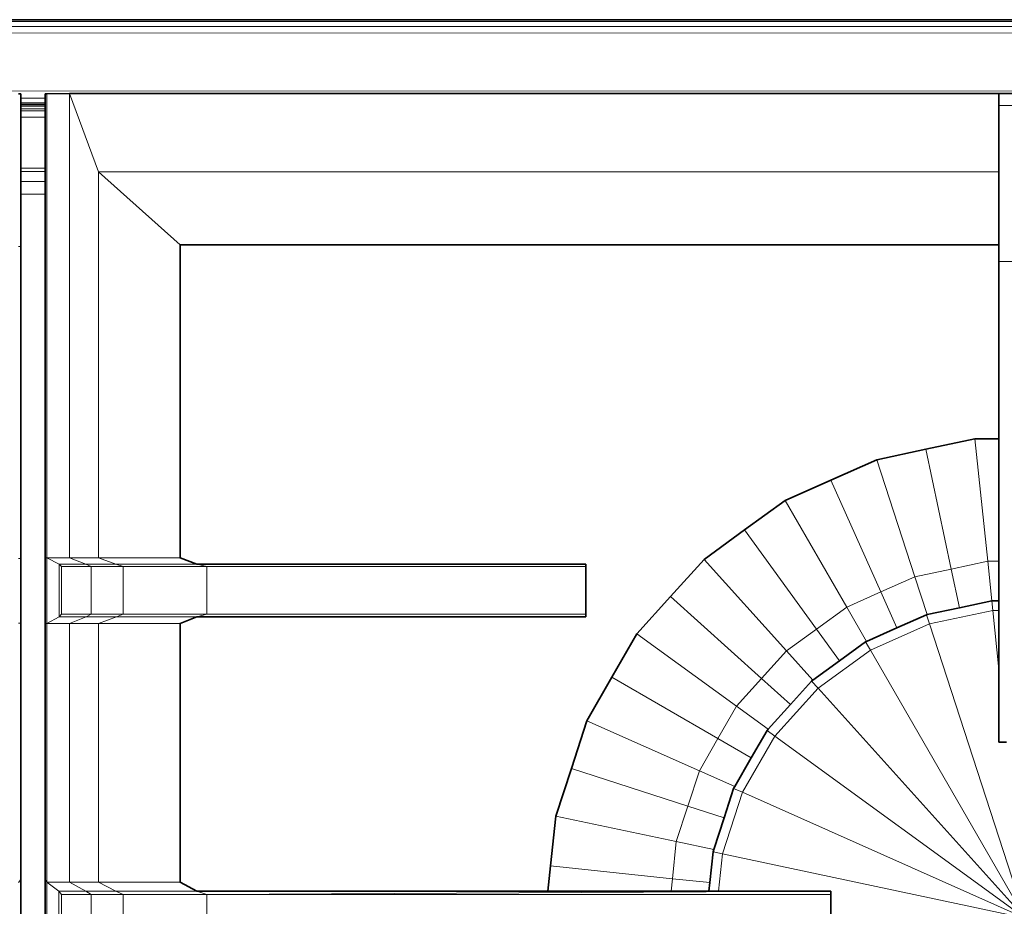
# Model space of a CAD drawing. Header units: inches. Extents: x 0 to 12.9, y 0 to 8.3.
# Tile 17 of 52: x 3.535 to 4.082, y 3.314 to 3.806. Entities that reach past the tile are written whole.
import ezdxf

# ---------------------------------------------------------------- set-up
doc = ezdxf.new("R2010")
doc.units = ezdxf.units.IN
doc.header["$MEASUREMENT"] = 0
doc.layers.add('Default', color=7, linetype='Continuous')

# ---------------------------------------------------------------- blocks, each defined once
blk = doc.blocks.new('MODEL_2')
at = {"lineweight": 0}
for p, q in [((2.51389, 3.80501), (4.56748, 3.80497)), ((2.51384, 3.79869), (4.56741, 3.7984)), ((4.56741, 3.7984), (2.51384, 3.79869)), ((2.51387, 3.80223), (4.56726, 3.80207)), ((4.56726, 3.80207), (2.51387, 3.80223)), ((4.53819, 3.76644), (2.54595, 3.76615)), ((2.54595, 3.76615), (4.53819, 3.76644)), ((3.53609, 3.76483), (3.53467, 3.76483)), ((3.53467, 3.76483), (3.53609, 3.76483)), ((3.53609, 3.76245), (3.53609, 3.76483)), ((3.53609, 3.76483), (3.53609, 3.76245)), ((3.54953, 3.76245), (3.53609, 3.76245)), ((3.53609, 3.76245), (3.54953, 3.76245)), ((3.53609, 3.7598), (3.53609, 3.76245)), ((3.53609, 3.76245), (3.53609, 3.7598)), ((3.55052, 3.76483), (3.54953, 3.76483)), ((3.54953, 3.76483), (3.54953, 3.76245)), ((3.54953, 3.76483), (3.55052, 3.76483)), ((3.54953, 3.76245), (3.54953, 3.76483)), ((3.54953, 3.76245), (3.54953, 3.7598)), ((3.54953, 3.7598), (3.54953, 3.76245)), ((3.56311, 3.76495), (3.55052, 3.76483)), ((3.55052, 3.76483), (3.56311, 3.76495)), ((3.55052, 3.50721), (3.55052, 3.76483)), ((3.55052, 3.76483), (3.55052, 3.50721)), ((4.07896, 3.76495), (3.56311, 3.76495)), ((3.57908, 3.72155), (3.56311, 3.76495)), ((3.56311, 3.76495), (4.07896, 3.76495)), ((3.56311, 3.76495), (3.57908, 3.72155)), ((3.56311, 3.50721), (3.56311, 3.76495)), ((3.56311, 3.76495), (3.56311, 3.50721)), ((4.10439, 3.76495), (4.07896, 3.76495)), ((4.07896, 3.76495), (4.10439, 3.76495)), ((4.07896, 3.75825), (4.07896, 3.76495)), ((4.07896, 3.76495), (4.07896, 3.75825)), ((3.54953, 3.7598), (3.53609, 3.7598)), ((3.53609, 3.7598), (3.53609, 3.75891)), ((3.53609, 3.75891), (3.53609, 3.7598)), ((3.53609, 3.7598), (3.54953, 3.7598)), ((3.53609, 3.75891), (3.53609, 3.758)), ((3.53609, 3.758), (3.53609, 3.75891)), ((3.53609, 3.75891), (3.54953, 3.75891)), ((3.54953, 3.75891), (3.53609, 3.75891)), ((3.53609, 3.758), (3.53609, 3.75647)), ((3.53609, 3.75647), (3.53609, 3.758)), ((3.53609, 3.758), (3.54953, 3.758)), ((3.54953, 3.758), (3.53609, 3.758)), ((3.53609, 3.75647), (3.54953, 3.75649)), ((3.54953, 3.75649), (3.53609, 3.75647)), ((3.53609, 3.75529), (3.53609, 3.75647)), ((3.53609, 3.75647), (3.53609, 3.75529)), ((3.53609, 3.75529), (3.54953, 3.7553)), ((3.54953, 3.7553), (3.53609, 3.75529)), ((3.53609, 3.75182), (3.53609, 3.75529)), ((3.53609, 3.75529), (3.53609, 3.75182)), ((3.54953, 3.75891), (3.54953, 3.7598)), ((3.54953, 3.7598), (3.54953, 3.75891)), ((3.54953, 3.758), (3.54953, 3.75891)), ((3.54953, 3.75891), (3.54953, 3.758)), ((3.54953, 3.75649), (3.54953, 3.758)), ((3.54953, 3.758), (3.54953, 3.75649)), ((3.54953, 3.75649), (3.54953, 3.7553)), ((3.54953, 3.7553), (3.54953, 3.75649)), ((3.54953, 3.7553), (3.54953, 3.75184)), ((3.54953, 3.75184), (3.54953, 3.7553)), ((4.10767, 3.75825), (4.07896, 3.75825)), ((4.07896, 3.75825), (4.10767, 3.75825)), ((4.07896, 3.72155), (4.07896, 3.75825)), ((4.07896, 3.75825), (4.07896, 3.72155)), ((3.53609, 3.75182), (3.54953, 3.75184)), ((3.54953, 3.75184), (3.53609, 3.75182)), ((3.53609, 3.72348), (3.53609, 3.75182)), ((3.53609, 3.75182), (3.53609, 3.72348)), ((3.54953, 3.75184), (3.54953, 3.72347)), ((3.54953, 3.72347), (3.54953, 3.75184)), ((3.53609, 3.72165), (3.53609, 3.72348)), ((3.53609, 3.72348), (3.54953, 3.72347)), ((3.54953, 3.72347), (3.53609, 3.72348)), ((3.53609, 3.72348), (3.53609, 3.72165)), ((3.54953, 3.72347), (3.54953, 3.72163)), ((3.54953, 3.72163), (3.54953, 3.72347)), ((3.53609, 3.71613), (3.53609, 3.72165)), ((3.53609, 3.72165), (3.54953, 3.72163)), ((3.54953, 3.72163), (3.53609, 3.72165)), ((3.53609, 3.72165), (3.53609, 3.71613)), ((3.54953, 3.72163), (3.54953, 3.71612)), ((3.54953, 3.71612), (3.54953, 3.72163)), ((4.07896, 3.72155), (3.57908, 3.72155)), ((3.57908, 3.72155), (3.57908, 3.50721)), ((3.57908, 3.50721), (3.57908, 3.72155)), ((3.57908, 3.72155), (3.62438, 3.68102)), ((3.62438, 3.68102), (3.57908, 3.72155)), ((3.57908, 3.72155), (4.07896, 3.72155)), ((4.07896, 3.68102), (4.07896, 3.72155)), ((4.07896, 3.72155), (4.07896, 3.68102)), ((3.53609, 3.70909), (3.53609, 3.71613)), ((3.53609, 3.71613), (3.54953, 3.71612)), ((3.54953, 3.71612), (3.53609, 3.71613)), ((3.53609, 3.71613), (3.53609, 3.70909)), ((3.54953, 3.71612), (3.54953, 3.70907)), ((3.54953, 3.70907), (3.54953, 3.71612)), ((3.53609, 3.6801), (3.53609, 3.70909)), ((3.53609, 3.70909), (3.54953, 3.70907)), ((3.54953, 3.70907), (3.53609, 3.70909)), ((3.53609, 3.70909), (3.53609, 3.6801)), ((3.54953, 3.70907), (3.54953, 3.50721)), ((3.54953, 3.50721), (3.54953, 3.70907)), ((3.53467, 3.68011), (3.53609, 3.6801)), ((3.53609, 3.6801), (3.53467, 3.68011)), ((3.53609, 3.50674), (3.53609, 3.6801)), ((3.53609, 3.6801), (3.53609, 3.50674)), ((3.62438, 3.68102), (3.62438, 3.50721)), ((3.62438, 3.50721), (3.62438, 3.68102)), ((3.62438, 3.68102), (4.07896, 3.68102)), ((4.07896, 3.68102), (3.62438, 3.68102)), ((4.07896, 3.67173), (4.07896, 3.68102)), ((4.07896, 3.68102), (4.07896, 3.67173)), ((4.10767, 3.67173), (4.07896, 3.67173)), ((4.07896, 3.67173), (4.10767, 3.67173)), ((4.07896, 3.57323), (4.07896, 3.67173)), ((4.07896, 3.67173), (4.07896, 3.57323)), ((4.03834, 3.56745), (4.06555, 3.57323)), ((4.06555, 3.57323), (4.03834, 3.56745)), ((4.0727, 3.50525), (4.06555, 3.57323)), ((4.06555, 3.57323), (4.07896, 3.57323)), ((4.06555, 3.57323), (4.0727, 3.50525)), ((4.07896, 3.57323), (4.06555, 3.57323)), ((4.07896, 3.50525), (4.07896, 3.57323)), ((4.07896, 3.57323), (4.07896, 3.50525)), ((4.01112, 3.56166), (4.03834, 3.56745)), ((4.03834, 3.56745), (4.01112, 3.56166)), ((4.05247, 3.50095), (4.03834, 3.56745)), ((4.03834, 3.56745), (4.05247, 3.50095)), ((3.9857, 3.55035), (4.01112, 3.56166)), ((4.01112, 3.56166), (3.9857, 3.55035)), ((4.03224, 3.49665), (4.01112, 3.56166)), ((4.01112, 3.56166), (4.03224, 3.49665)), ((3.96028, 3.53903), (3.9857, 3.55035)), ((3.9857, 3.55035), (3.96028, 3.53903)), ((4.01335, 3.48824), (3.9857, 3.55035)), ((3.9857, 3.55035), (4.01335, 3.48824)), ((3.93777, 3.52268), (3.96028, 3.53903)), ((3.96028, 3.53903), (3.93777, 3.52268)), ((3.99447, 3.47983), (3.96028, 3.53903)), ((3.96028, 3.53903), (3.99447, 3.47983)), ((3.91527, 3.50632), (3.93777, 3.52268)), ((3.93777, 3.52268), (3.91527, 3.50632)), ((3.97773, 3.46768), (3.93777, 3.52268)), ((3.93777, 3.52268), (3.97773, 3.46768)), ((3.53467, 3.50674), (3.53609, 3.50674)), ((3.53609, 3.50674), (3.53467, 3.50674)), ((3.53609, 3.47099), (3.53609, 3.50674)), ((3.53609, 3.50674), (3.53609, 3.47099)), ((3.54953, 3.50721), (3.54953, 3.47066)), ((3.55052, 3.50721), (3.54953, 3.50721)), ((3.54953, 3.47066), (3.54953, 3.50721)), ((3.54953, 3.50721), (3.55052, 3.50721)), ((3.56311, 3.50721), (3.55052, 3.50721)), ((3.55732, 3.50373), (3.55052, 3.50721)), ((3.55052, 3.50721), (3.56311, 3.50721)), ((3.55052, 3.50721), (3.55052, 3.47066)), ((3.55052, 3.47066), (3.55052, 3.50721)), ((3.55052, 3.50721), (3.55732, 3.50373)), ((3.57215, 3.50373), (3.55732, 3.50373)), ((3.55732, 3.4745), (3.55732, 3.50373)), ((3.55732, 3.50373), (3.55852, 3.5023)), ((3.55732, 3.50373), (3.55732, 3.4745)), ((3.55852, 3.5023), (3.55732, 3.50373)), ((3.55732, 3.50373), (3.57215, 3.50373)), ((3.57908, 3.50721), (3.56311, 3.50721)), ((3.56311, 3.50721), (3.57908, 3.50721)), ((3.57215, 3.50373), (3.56311, 3.50721)), ((3.56311, 3.50721), (3.57215, 3.50373)), ((3.58884, 3.50373), (3.57215, 3.50373)), ((3.57215, 3.50373), (3.58884, 3.50373)), ((3.57512, 3.5023), (3.57215, 3.50373)), ((3.57215, 3.50373), (3.57512, 3.5023)), ((3.62438, 3.50721), (3.57908, 3.50721)), ((3.57908, 3.50721), (3.58884, 3.50373)), ((3.58884, 3.50373), (3.57908, 3.50721)), ((3.57908, 3.50721), (3.62438, 3.50721)), ((3.63371, 3.50373), (3.58884, 3.50373)), ((3.58884, 3.50373), (3.5929, 3.5023)), ((3.5929, 3.5023), (3.58884, 3.50373)), ((3.58884, 3.50373), (3.63371, 3.50373)), ((3.62438, 3.50721), (3.63371, 3.50373)), ((3.63371, 3.50373), (3.62438, 3.50721)), ((3.84972, 3.50373), (3.63371, 3.50373)), ((3.63371, 3.50373), (3.63927, 3.5023)), ((3.63927, 3.5023), (3.63371, 3.50373)), ((3.63371, 3.50373), (3.84972, 3.50373)), ((3.84972, 3.50373), (3.84954, 3.5023)), ((3.84972, 3.4745), (3.84972, 3.50373)), ((3.89664, 3.48564), (3.91527, 3.50632)), ((3.91527, 3.50632), (3.89664, 3.48564)), ((3.961, 3.45552), (3.91527, 3.50632)), ((3.91527, 3.50632), (3.961, 3.45552)), ((4.05247, 3.50095), (4.0727, 3.50525)), ((4.0727, 3.50525), (4.05247, 3.50095)), ((4.07501, 3.48331), (4.0727, 3.50525)), ((4.0727, 3.50525), (4.07896, 3.50525)), ((4.0727, 3.50525), (4.07501, 3.48331)), ((4.07896, 3.50525), (4.0727, 3.50525)), ((4.07896, 3.48331), (4.07896, 3.50525)), ((4.07896, 3.50525), (4.07896, 3.48331)), ((3.55852, 3.5023), (3.55852, 3.47593)), ((3.55852, 3.47593), (3.55852, 3.5023)), ((3.55852, 3.5023), (3.57512, 3.5023)), ((3.57512, 3.5023), (3.55852, 3.5023)), ((3.5929, 3.5023), (3.57512, 3.5023)), ((3.57512, 3.47593), (3.57512, 3.5023)), ((3.57512, 3.5023), (3.5929, 3.5023)), ((3.57512, 3.5023), (3.57512, 3.47593)), ((3.5929, 3.47593), (3.5929, 3.5023)), ((3.5929, 3.5023), (3.63927, 3.5023)), ((3.5929, 3.5023), (3.5929, 3.47593)), ((3.63927, 3.5023), (3.5929, 3.5023)), ((3.63927, 3.5023), (3.63927, 3.47593)), ((3.63927, 3.47593), (3.63927, 3.5023)), ((3.63927, 3.5023), (3.84954, 3.5023)), ((3.84954, 3.5023), (3.63927, 3.5023)), ((3.84954, 3.5023), (3.84954, 3.47593)), ((4.03224, 3.49665), (4.05247, 3.50095)), ((4.05247, 3.50095), (4.03224, 3.49665)), ((4.05703, 3.4795), (4.05247, 3.50095)), ((4.05247, 3.50095), (4.05703, 3.4795)), ((4.01335, 3.48824), (4.03224, 3.49665)), ((4.03224, 3.49665), (4.01335, 3.48824)), ((4.03906, 3.47568), (4.03224, 3.49665)), ((4.03224, 3.49665), (4.03906, 3.47568)), ((3.99447, 3.47983), (4.01335, 3.48824)), ((4.01335, 3.48824), (3.99447, 3.47983)), ((4.02225, 3.46826), (4.01335, 3.48824)), ((4.01335, 3.48824), (4.02225, 3.46826)), ((3.87802, 3.46497), (3.89664, 3.48564)), ((3.89664, 3.48564), (3.87802, 3.46497)), ((3.94717, 3.44015), (3.89664, 3.48564)), ((3.89664, 3.48564), (3.94717, 3.44015)), ((4.05703, 3.4795), (4.07501, 3.48331)), ((4.07501, 3.48331), (4.05703, 3.4795)), ((4.07501, 3.48331), (4.07552, 3.478)), ((4.07896, 3.48331), (4.07501, 3.48331)), ((4.07896, 3.478), (4.07896, 3.48331)), ((3.55732, 3.4745), (3.55852, 3.47593)), ((3.55852, 3.47593), (3.55732, 3.4745)), ((3.55852, 3.47593), (3.57512, 3.47593)), ((3.57512, 3.47593), (3.55852, 3.47593)), ((3.57225, 3.4745), (3.57512, 3.47593)), ((3.57512, 3.47593), (3.57225, 3.4745)), ((3.57512, 3.47593), (3.5929, 3.47593)), ((3.5929, 3.47593), (3.57512, 3.47593)), ((3.58904, 3.4745), (3.5929, 3.47593)), ((3.5929, 3.47593), (3.58904, 3.4745)), ((3.5929, 3.47593), (3.63927, 3.47593)), ((3.63927, 3.47593), (3.5929, 3.47593)), ((3.63927, 3.47593), (3.63371, 3.4745)), ((3.63371, 3.4745), (3.63927, 3.47593)), ((3.63927, 3.47593), (3.84954, 3.47593)), ((3.84954, 3.47593), (3.63927, 3.47593)), ((3.84954, 3.47593), (3.84972, 3.4745)), ((3.97773, 3.46768), (3.99447, 3.47983)), ((3.99447, 3.47983), (3.97773, 3.46768)), ((4.00546, 3.46079), (3.99447, 3.47983)), ((3.99447, 3.47983), (4.00546, 3.46079)), ((4.03906, 3.47568), (4.05703, 3.4795)), ((4.05703, 3.4795), (4.03906, 3.47568)), ((4.04039, 3.47054), (4.07552, 3.478)), ((4.07552, 3.478), (4.04039, 3.47054)), ((4.07552, 3.478), (4.07896, 3.44528)), ((4.07896, 3.44528), (4.07552, 3.478)), ((4.07552, 3.478), (4.07896, 3.478)), ((4.07896, 3.44528), (4.07896, 3.478)), ((4.07896, 3.478), (4.07896, 3.44528)), ((3.53609, 3.47099), (3.53467, 3.47099)), ((3.53467, 3.47099), (3.53609, 3.47099)), ((3.53609, 3.32856), (3.53609, 3.47099)), ((3.53609, 3.47099), (3.53609, 3.32856)), ((3.54953, 3.47066), (3.54953, 3.32879)), ((3.54953, 3.32879), (3.54953, 3.47066)), ((3.54953, 3.47066), (3.55052, 3.47066)), ((3.55052, 3.47066), (3.54953, 3.47066)), ((3.55052, 3.47066), (3.55732, 3.4745)), ((3.55732, 3.4745), (3.55052, 3.47066)), ((3.55052, 3.47066), (3.55052, 3.32721)), ((3.55052, 3.32721), (3.55052, 3.47066)), ((3.55052, 3.47066), (3.56311, 3.47066)), ((3.56311, 3.47066), (3.55052, 3.47066)), ((3.57225, 3.4745), (3.55732, 3.4745)), ((3.55732, 3.4745), (3.57225, 3.4745)), ((3.56311, 3.47066), (3.57225, 3.4745)), ((3.57225, 3.4745), (3.56311, 3.47066)), ((3.57908, 3.47066), (3.56311, 3.47066)), ((3.56311, 3.47066), (3.56311, 3.32721)), ((3.56311, 3.32721), (3.56311, 3.47066)), ((3.56311, 3.47066), (3.57908, 3.47066)), ((3.58904, 3.4745), (3.57225, 3.4745)), ((3.57225, 3.4745), (3.58904, 3.4745)), ((3.57908, 3.47066), (3.58904, 3.4745)), ((3.58904, 3.4745), (3.57908, 3.47066)), ((3.62438, 3.47066), (3.57908, 3.47066)), ((3.57908, 3.47066), (3.62438, 3.47066)), ((3.57908, 3.32721), (3.57908, 3.47066)), ((3.57908, 3.47066), (3.57908, 3.32721)), ((3.58904, 3.4745), (3.63371, 3.4745)), ((3.63371, 3.4745), (3.58904, 3.4745)), ((3.62438, 3.47066), (3.63371, 3.4745)), ((3.63371, 3.4745), (3.62438, 3.47066)), ((3.62438, 3.32721), (3.62438, 3.47066)), ((3.62438, 3.47066), (3.62438, 3.32721)), ((3.63371, 3.4745), (3.84972, 3.4745)), ((3.84972, 3.4745), (3.63371, 3.4745)), ((4.0076, 3.45593), (4.04039, 3.47054)), ((4.04039, 3.47054), (4.0076, 3.45593)), ((4.02225, 3.46826), (4.03875, 3.47561)), ((4.03875, 3.47561), (4.02225, 3.46826)), ((4.03875, 3.47561), (4.03906, 3.47568)), ((4.03906, 3.47568), (4.03875, 3.47561)), ((4.03875, 3.47561), (4.04039, 3.47054)), ((4.04039, 3.47054), (4.03875, 3.47561)), ((4.04039, 3.47054), (4.09347, 3.30719)), ((4.09347, 3.30719), (4.04039, 3.47054)), ((3.961, 3.45552), (3.97773, 3.46768)), ((3.97773, 3.46768), (3.961, 3.45552)), ((3.99051, 3.45008), (3.97773, 3.46768)), ((3.97773, 3.46768), (3.99051, 3.45008)), ((4.00546, 3.46079), (4.02225, 3.46826)), ((4.02225, 3.46826), (4.00546, 3.46079)), ((3.86411, 3.44087), (3.87802, 3.46497)), ((3.87802, 3.46497), (3.86411, 3.44087)), ((3.93333, 3.42478), (3.87802, 3.46497)), ((3.87802, 3.46497), (3.93333, 3.42478)), ((3.99051, 3.45008), (4.00493, 3.46055)), ((4.00493, 3.46055), (3.99051, 3.45008)), ((4.00493, 3.46055), (4.00546, 3.46079)), ((4.00546, 3.46079), (4.00493, 3.46055)), ((4.00493, 3.46055), (4.0076, 3.45593)), ((4.0076, 3.45593), (4.00493, 3.46055)), ((3.94717, 3.44015), (3.961, 3.45552)), ((3.961, 3.45552), (3.94717, 3.44015)), ((3.97564, 3.43927), (3.961, 3.45552)), ((3.961, 3.45552), (3.97564, 3.43927)), ((3.97855, 3.43483), (4.0076, 3.45593)), ((4.0076, 3.45593), (3.97855, 3.43483)), ((4.0076, 3.45593), (4.09347, 3.30719)), ((4.09347, 3.30719), (4.0076, 3.45593)), ((3.97564, 3.43927), (3.99051, 3.45008)), ((3.99051, 3.45008), (3.97564, 3.43927)), ((4.07896, 3.40485), (4.07896, 3.44528)), ((4.07896, 3.44528), (4.07896, 3.40485)), ((3.8502, 3.41677), (3.86411, 3.44087)), ((3.86411, 3.44087), (3.8502, 3.41677)), ((3.92299, 3.40687), (3.86411, 3.44087)), ((3.86411, 3.44087), (3.92299, 3.40687)), ((3.93333, 3.42478), (3.94717, 3.44015)), ((3.94717, 3.44015), (3.93333, 3.42478)), ((3.9632, 3.42571), (3.94717, 3.44015)), ((3.94717, 3.44015), (3.9632, 3.42571)), ((3.9632, 3.42571), (3.97498, 3.43879)), ((3.97498, 3.43879), (3.9632, 3.42571)), ((3.97498, 3.43879), (3.97564, 3.43927)), ((3.97564, 3.43927), (3.97498, 3.43879)), ((3.97498, 3.43879), (3.97855, 3.43483)), ((3.97855, 3.43483), (3.97498, 3.43879)), ((3.95452, 3.40814), (3.97855, 3.43483)), ((3.97855, 3.43483), (3.95452, 3.40814)), ((3.97855, 3.43483), (4.09347, 3.30719)), ((4.09347, 3.30719), (3.97855, 3.43483)), ((3.92299, 3.40687), (3.93333, 3.42478)), ((3.93333, 3.42478), (3.92299, 3.40687)), ((3.95088, 3.41203), (3.93333, 3.42478)), ((3.93333, 3.42478), (3.95088, 3.41203)), ((3.95088, 3.41203), (3.9632, 3.42571)), ((3.9632, 3.42571), (3.95088, 3.41203)), ((3.8416, 3.39031), (3.8502, 3.41677)), ((3.8502, 3.41677), (3.8416, 3.39031)), ((3.91265, 3.38896), (3.8502, 3.41677)), ((3.8502, 3.41677), (3.91265, 3.38896)), ((3.94149, 3.39619), (3.95021, 3.41128)), ((3.95021, 3.41128), (3.94149, 3.39619)), ((3.95021, 3.41128), (3.95088, 3.41203)), ((3.95088, 3.41203), (3.95021, 3.41128)), ((3.95021, 3.41128), (3.95452, 3.40814)), ((3.95452, 3.40814), (3.95021, 3.41128)), ((3.91265, 3.38896), (3.92299, 3.40687)), ((3.92299, 3.40687), (3.91265, 3.38896)), ((3.94149, 3.39619), (3.92299, 3.40687)), ((3.92299, 3.40687), (3.94149, 3.39619)), ((3.93657, 3.37705), (3.95452, 3.40814)), ((3.95452, 3.40814), (3.93657, 3.37705)), ((3.95452, 3.40814), (4.09347, 3.30719)), ((4.09347, 3.30719), (3.95452, 3.40814)), ((4.08321, 3.40485), (4.07896, 3.40485)), ((4.07896, 3.40485), (4.08321, 3.40485)), ((3.93227, 3.38023), (3.94149, 3.39619)), ((3.94149, 3.39619), (3.93227, 3.38023)), ((3.833, 3.36384), (3.8416, 3.39031)), ((3.8416, 3.39031), (3.833, 3.36384)), ((3.90626, 3.3693), (3.8416, 3.39031)), ((3.8416, 3.39031), (3.90626, 3.3693)), ((3.90626, 3.3693), (3.91265, 3.38896)), ((3.91265, 3.38896), (3.90626, 3.3693)), ((3.93227, 3.38023), (3.91265, 3.38896)), ((3.91265, 3.38896), (3.93227, 3.38023)), ((3.92635, 3.36277), (3.93169, 3.37922)), ((3.93169, 3.37922), (3.92635, 3.36277)), ((3.93169, 3.37922), (3.93227, 3.38023)), ((3.93227, 3.38023), (3.93169, 3.37922)), ((3.93169, 3.37922), (3.93657, 3.37705)), ((3.93657, 3.37705), (3.93169, 3.37922)), ((3.92548, 3.3429), (3.93657, 3.37705)), ((3.93657, 3.37705), (3.92548, 3.3429)), ((3.93657, 3.37705), (4.09347, 3.30719)), ((4.09347, 3.30719), (3.93657, 3.37705)), ((3.89987, 3.34963), (3.90626, 3.3693)), ((3.90626, 3.3693), (3.89987, 3.34963)), ((3.92635, 3.36277), (3.90626, 3.3693)), ((3.90626, 3.3693), (3.92635, 3.36277)), ((3.8301, 3.33617), (3.833, 3.36384)), ((3.833, 3.36384), (3.8301, 3.33617)), ((3.89987, 3.34963), (3.833, 3.36384)), ((3.833, 3.36384), (3.89987, 3.34963)), ((3.92065, 3.34522), (3.92635, 3.36277)), ((3.92635, 3.36277), (3.92065, 3.34522)), ((3.89771, 3.32907), (3.89987, 3.34963)), ((3.89987, 3.34963), (3.89771, 3.32907)), ((3.92065, 3.34522), (3.89987, 3.34963)), ((3.89987, 3.34963), (3.92065, 3.34522)), ((3.92026, 3.34401), (3.92065, 3.34522)), ((3.92065, 3.34522), (3.92026, 3.34401)), ((3.91846, 3.32689), (3.92026, 3.34401)), ((3.92026, 3.34401), (3.91846, 3.32689)), ((3.92026, 3.34401), (3.92548, 3.3429)), ((3.92548, 3.3429), (3.92026, 3.34401)), ((3.9233, 3.32222), (3.92548, 3.3429)), ((3.92548, 3.3429), (3.9233, 3.32222)), ((3.92548, 3.3429), (4.09347, 3.30719)), ((4.09347, 3.30719), (3.92548, 3.3429)), ((3.82863, 3.32222), (3.8301, 3.33617)), ((3.8301, 3.33617), (3.82863, 3.32222)), ((3.89771, 3.32907), (3.8301, 3.33617)), ((3.8301, 3.33617), (3.89771, 3.32907)), ((3.53467, 3.32701), (3.53609, 3.32856)), ((3.53609, 3.32856), (3.53467, 3.32701)), ((3.53609, 3.28648), (3.53609, 3.32856)), ((3.53609, 3.32856), (3.53609, 3.28648)), ((3.54953, 3.32879), (3.54953, 3.28679)), ((3.55052, 3.32721), (3.54953, 3.32879)), ((3.54953, 3.32879), (3.55052, 3.32721)), ((3.54953, 3.28679), (3.54953, 3.32879)), ((3.89699, 3.32222), (3.89771, 3.32907)), ((3.89771, 3.32907), (3.89699, 3.32222)), ((3.91846, 3.32689), (3.89771, 3.32907)), ((3.89771, 3.32907), (3.91846, 3.32689)), ((3.55052, 3.28834), (3.55052, 3.32721)), ((3.55052, 3.32721), (3.55717, 3.32222)), ((3.56311, 3.32721), (3.55052, 3.32721)), ((3.55052, 3.32721), (3.55052, 3.28834)), ((3.55717, 3.32222), (3.55052, 3.32721)), ((3.55052, 3.32721), (3.56311, 3.32721)), ((3.56311, 3.32721), (3.57207, 3.32222)), ((3.57908, 3.32721), (3.56311, 3.32721)), ((3.56311, 3.32721), (3.57908, 3.32721)), ((3.57207, 3.32222), (3.56311, 3.32721)), ((3.62438, 3.32721), (3.57908, 3.32721)), ((3.57908, 3.32721), (3.58884, 3.32222)), ((3.57908, 3.32721), (3.62438, 3.32721)), ((3.58884, 3.32222), (3.57908, 3.32721)), ((3.63371, 3.32222), (3.62438, 3.32721)), ((3.62438, 3.32721), (3.63371, 3.32222)), ((3.91797, 3.32222), (3.91846, 3.32689)), ((3.91846, 3.32689), (3.91797, 3.32222)), ((3.55717, 3.32222), (3.55717, 3.29371)), ((3.55717, 3.29371), (3.55717, 3.32222)), ((3.55717, 3.32222), (3.55852, 3.32029)), ((3.55852, 3.32029), (3.55717, 3.32222)), ((3.55717, 3.32222), (3.57207, 3.32222)), ((3.57207, 3.32222), (3.55717, 3.32222)), ((3.55852, 3.32029), (3.55852, 3.29566)), ((3.55852, 3.29566), (3.55852, 3.32029)), ((3.55852, 3.32029), (3.57512, 3.32029)), ((3.57512, 3.32029), (3.55852, 3.32029)), ((3.57207, 3.32222), (3.57512, 3.32029)), ((3.57512, 3.32029), (3.57207, 3.32222)), ((3.57207, 3.32222), (3.58884, 3.32222)), ((3.58884, 3.32222), (3.57207, 3.32222)), ((3.57512, 3.29566), (3.57512, 3.32029)), ((3.57512, 3.32029), (3.5929, 3.32029)), ((3.57512, 3.32029), (3.57512, 3.29566)), ((3.5929, 3.32029), (3.57512, 3.32029)), ((3.58884, 3.32222), (3.5929, 3.32029)), ((3.5929, 3.32029), (3.58884, 3.32222)), ((3.58884, 3.32222), (3.63371, 3.32222)), ((3.63371, 3.32222), (3.58884, 3.32222)), ((3.5929, 3.32029), (3.5929, 3.29566)), ((3.5929, 3.29566), (3.5929, 3.32029)), ((3.5929, 3.32029), (3.63927, 3.32029)), ((3.63927, 3.32029), (3.5929, 3.32029)), ((3.82863, 3.32222), (3.63371, 3.32222)), ((3.63371, 3.32222), (3.63927, 3.32029)), ((3.63927, 3.32029), (3.63371, 3.32222)), ((3.63371, 3.32222), (3.82863, 3.32222)), ((3.98565, 3.32222), (3.63927, 3.32029)), ((3.63927, 3.32029), (3.98565, 3.32222)), ((3.63927, 3.32029), (3.63927, 3.29566)), ((3.63927, 3.29566), (3.63927, 3.32029)), ((3.63927, 3.32029), (3.98565, 3.32029)), ((3.98565, 3.32029), (3.63927, 3.32029)), ((3.89699, 3.32222), (3.82863, 3.32222)), ((3.82863, 3.32222), (3.89699, 3.32222)), ((3.91797, 3.32222), (3.89699, 3.32222)), ((3.89699, 3.32222), (3.91797, 3.32222)), ((3.9233, 3.32222), (3.91797, 3.32222)), ((3.91797, 3.32222), (3.9233, 3.32222)), ((3.98565, 3.32222), (3.9233, 3.32222)), ((3.9233, 3.32222), (3.98565, 3.32222)), ((3.98565, 3.32029), (3.98565, 3.32222)), ((3.98565, 3.32222), (3.98565, 3.32029)), ((3.98565, 3.30719), (3.98565, 3.32029)), ((3.98565, 3.32029), (3.98565, 3.30719))]:
    blk.add_line(p, q, dxfattribs=at).dxf.unprotected_set("ltscale", 0)
at = {"lineweight": 35}
for p, q in [((4.56798, 3.80594), (2.5139, 3.80594)), ((3.53467, 3.76483), (3.53609, 3.76483)), ((3.53609, 3.76483), (3.53609, 3.76245)), ((3.53609, 3.76245), (3.53609, 3.7598)), ((3.55052, 3.76483), (3.54953, 3.76483)), ((3.54953, 3.76245), (3.54953, 3.76483)), ((3.54953, 3.7598), (3.54953, 3.76245)), ((3.55052, 3.76483), (3.56311, 3.76495)), ((3.56311, 3.76495), (4.07896, 3.76495)), ((4.10439, 3.76495), (4.07896, 3.76495)), ((4.07896, 3.76495), (4.07896, 3.75825)), ((3.53609, 3.7598), (3.53609, 3.75891)), ((3.54953, 3.75891), (3.53609, 3.75891)), ((3.53609, 3.75891), (3.53609, 3.758)), ((3.53609, 3.758), (3.53609, 3.75647)), ((3.53609, 3.75647), (3.53609, 3.75529)), ((3.53609, 3.75529), (3.53609, 3.75182)), ((3.54953, 3.75891), (3.54953, 3.7598)), ((3.54953, 3.758), (3.54953, 3.75891)), ((3.54953, 3.75649), (3.54953, 3.758)), ((3.54953, 3.7553), (3.54953, 3.75649)), ((3.54953, 3.75184), (3.54953, 3.7553)), ((4.07896, 3.75825), (4.07896, 3.72155)), ((3.53609, 3.75182), (3.53609, 3.72348)), ((3.54953, 3.72347), (3.54953, 3.75184)), ((3.53609, 3.72348), (3.53609, 3.72165)), ((3.54953, 3.72163), (3.54953, 3.72347)), ((3.53609, 3.72165), (3.53609, 3.71613)), ((3.54953, 3.71612), (3.54953, 3.72163)), ((4.07896, 3.72155), (4.07896, 3.68102)), ((3.53609, 3.71613), (3.53609, 3.70909)), ((3.54953, 3.70907), (3.54953, 3.71612)), ((3.53609, 3.70909), (3.53609, 3.6801)), ((3.54953, 3.50721), (3.54953, 3.70907)), ((3.53609, 3.50674), (3.53609, 3.6801)), ((3.62438, 3.68102), (4.07896, 3.68102)), ((3.62438, 3.50721), (3.62438, 3.68102)), ((4.07896, 3.68102), (4.07896, 3.67173)), ((4.07896, 3.67173), (4.07896, 3.57323)), ((4.03834, 3.56745), (4.06555, 3.57323)), ((4.06555, 3.57323), (4.07896, 3.57323)), ((4.07896, 3.57323), (4.07896, 3.50525)), ((4.01112, 3.56166), (4.03834, 3.56745)), ((3.9857, 3.55035), (4.01112, 3.56166)), ((3.96028, 3.53903), (3.9857, 3.55035)), ((3.93777, 3.52268), (3.96028, 3.53903)), ((3.91527, 3.50632), (3.93777, 3.52268)), ((3.53609, 3.47099), (3.53609, 3.50674)), ((3.54953, 3.47066), (3.54953, 3.50721)), ((3.63371, 3.50373), (3.62438, 3.50721)), ((3.63371, 3.50373), (3.84972, 3.50373)), ((3.84972, 3.50373), (3.84972, 3.4745)), ((3.89664, 3.48564), (3.91527, 3.50632)), ((4.07896, 3.50525), (4.07896, 3.48331)), ((3.87802, 3.46497), (3.89664, 3.48564)), ((4.07501, 3.48331), (4.05703, 3.4795)), ((4.07896, 3.48331), (4.07501, 3.48331)), ((4.07896, 3.48331), (4.07896, 3.478)), ((4.05703, 3.4795), (4.03906, 3.47568)), ((4.07896, 3.478), (4.07896, 3.44528)), ((3.53609, 3.32856), (3.53609, 3.47099)), ((3.54953, 3.47066), (3.54953, 3.32879)), ((3.63371, 3.4745), (3.62438, 3.47066)), ((3.62438, 3.47066), (3.62438, 3.32721)), ((3.63371, 3.4745), (3.84972, 3.4745)), ((4.03875, 3.47561), (4.02225, 3.46826)), ((4.03906, 3.47568), (4.03875, 3.47561)), ((4.02225, 3.46826), (4.00546, 3.46079)), ((3.86411, 3.44087), (3.87802, 3.46497)), ((4.00493, 3.46055), (3.99051, 3.45008)), ((4.00546, 3.46079), (4.00493, 3.46055)), ((3.99051, 3.45008), (3.97564, 3.43927)), ((4.07896, 3.44528), (4.07896, 3.40485)), ((3.8502, 3.41677), (3.86411, 3.44087)), ((3.97498, 3.43879), (3.9632, 3.42571)), ((3.97564, 3.43927), (3.97498, 3.43879)), ((3.9632, 3.42571), (3.95088, 3.41203)), ((3.8416, 3.39031), (3.8502, 3.41677)), ((3.95021, 3.41128), (3.94149, 3.39619)), ((3.95088, 3.41203), (3.95021, 3.41128)), ((4.08321, 3.40485), (4.07896, 3.40485)), ((3.94149, 3.39619), (3.93227, 3.38023)), ((3.833, 3.36384), (3.8416, 3.39031)), ((3.93169, 3.37922), (3.92635, 3.36277)), ((3.93227, 3.38023), (3.93169, 3.37922)), ((3.8301, 3.33617), (3.833, 3.36384)), ((3.92635, 3.36277), (3.92065, 3.34522)), ((3.92065, 3.34522), (3.92026, 3.34401)), ((3.92026, 3.34401), (3.91846, 3.32689)), ((3.82863, 3.32222), (3.8301, 3.33617)), ((3.53609, 3.28648), (3.53609, 3.32856)), ((3.54953, 3.32879), (3.54953, 3.28679)), ((3.62438, 3.32721), (3.63371, 3.32222)), ((3.91846, 3.32689), (3.91797, 3.32222)), ((3.63371, 3.32222), (3.82863, 3.32222)), ((3.82863, 3.32222), (3.89699, 3.32222)), ((3.89699, 3.32222), (3.91797, 3.32222)), ((3.91797, 3.32222), (3.9233, 3.32222)), ((3.9233, 3.32222), (3.98565, 3.32222)), ((3.98565, 3.32222), (3.98565, 3.32029)), ((3.98565, 3.32029), (3.98565, 3.30719))]:
    blk.add_line(p, q, dxfattribs=at)
blk = doc.blocks.new('Page 1')
at = {"layer": 'Default'}
blk.add_blockref('MODEL_2', (0, 0), dxfattribs=at)

msp = doc.modelspace()

# ---------------------------------------------------------------- block references
msp.add_blockref('Page 1', (0, 0))

doc.saveas('drawing.dxf')
